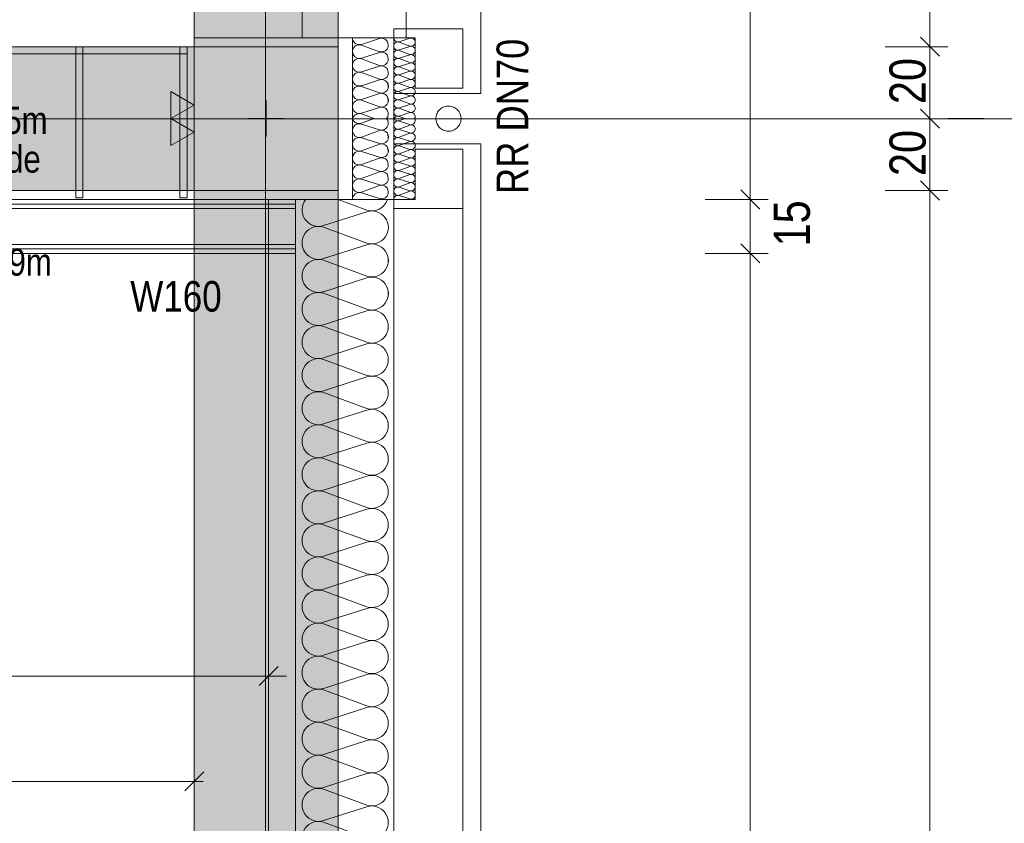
# Model space of a CAD drawing. Extents: x -620 to 3480, y 62 to 1102.
# Tile 94 of 256: x -6 to 49, y 727 to 771. Entities that reach past the tile are written whole.
import ezdxf
from ezdxf.lldxf.tags import DXFTag

# ---------------------------------------------------------------- set-up
doc = ezdxf.new("R2010")
doc.units = 0
doc.layers.get('0').update_dxf_attribs({"lineweight": 13})
for name, color, linetype, lineweight, true_color in [('00 -Bauelemente -Dämmung innen', 7, 'Continuous', 9, 0xff7fe6), ('00 -Bauelemente -Gipskarton', 7, 'Continuous', 9, 0xff7fe6), ('00_Beschriftung UZ', 3, 'Continuous', 13, 0x00ff00), ('30 -33 Aussenwände- 3 Aussenstützen', 7, 'Continuous', 50, 0x0000dd), ('30 -33 Aussenwände- 7 Fassade_ Elemente', 7, 'Continuous', 9, 0x00aacc), ('30 -34 Innenwände- 2 nichttragend', 7, 'Continuous', 18, 0xff7fe6), ('30 -35 Decken- 1 Konstruktion-Träger- Stahlbeton', 7, 'grob-A06G9SLJ8I', 13, 0x33aa00), ('60- 61 allgemeine Ausstattung- 1 Möbel', 7, 'Continuous', 9, 0x00cccc), ('70 -72 Beschriftung- 1 Beschriftung allgemein', 7, 'Continuous', 9, 0xff6633), ('70 -72 Beschriftung- 2 Beschriftung Bauteile', 7, 'Continuous', 9, 0x9999ff), ('70 -76 Bemaßung- 2 Allgemein', 9, 'Continuous', 5, 0x808080), ('iwb_Schraffur_Unterzug', 7, 'Continuous', 5, 0xffffcc)]:
    doc.layers.add(name, color=color, linetype=linetype, lineweight=lineweight, true_color=true_color)
for name, color, linetype, lineweight in [('40 -41 Abwasser_Wasser_Gas- 2 Wasser-1', 7, 'Continuous', 15), ('70 -71 Achsen- 1 Gebäudeachsen', 7, 'STRICHPUNKT2-A06G9SLK8I', 18), ('70 -75 Raumstempel- 3 Wandstempel', 7, 'Continuous', 50)]:
    doc.layers.add(name, color=color, linetype=linetype, lineweight=lineweight)
doc.styles.get("Standard").update_dxf_attribs({"font": 'ARIALN.TTF'})
tags = doc.linetypes.add('fein_strichliert-A06G9SLL8I', pattern=[4, 1, -2, 1]).pattern_tags.tags
tags[8:9] = [DXFTag(74, 4), DXFTag(75, 0), DXFTag(340, '0'), DXFTag(46, 0.0), DXFTag(50, 0.0), DXFTag(44, 0.0), DXFTag(45, 0.0)]
tags[6:7] = [DXFTag(74, 4), DXFTag(75, 0), DXFTag(340, '0'), DXFTag(46, 0.0), DXFTag(50, 0.0), DXFTag(44, 0.0), DXFTag(45, 0.0)]
tags[4:5] = [DXFTag(74, 4), DXFTag(75, 0), DXFTag(340, '0'), DXFTag(46, 0.0), DXFTag(50, 0.0), DXFTag(44, 0.0), DXFTag(45, 0.0)]
tags = doc.linetypes.add('grob-A06G9SLJ8I', pattern=[14, 3, -8, 3]).pattern_tags.tags
tags[8:9] = [DXFTag(74, 4), DXFTag(75, 0), DXFTag(340, '0'), DXFTag(46, 0.0), DXFTag(50, 0.0), DXFTag(44, 0.0), DXFTag(45, 0.0)]
tags[6:7] = [DXFTag(74, 4), DXFTag(75, 0), DXFTag(340, '0'), DXFTag(46, 0.0), DXFTag(50, 0.0), DXFTag(44, 0.0), DXFTag(45, 0.0)]
tags[4:5] = [DXFTag(74, 4), DXFTag(75, 0), DXFTag(340, '0'), DXFTag(46, 0.0), DXFTag(50, 0.0), DXFTag(44, 0.0), DXFTag(45, 0.0)]
tags = doc.linetypes.add('STRICHPUNKT2-A06G9SLK8I', pattern=[12.7, 6.35, -3.175, 0, -3.175]).pattern_tags.tags
tags[10:11] = [DXFTag(74, 4), DXFTag(75, 0), DXFTag(340, '0'), DXFTag(46, 0.0), DXFTag(50, 0.0), DXFTag(44, 0.0), DXFTag(45, 0.0)]
tags[8:9] = [DXFTag(74, 4), DXFTag(75, 0), DXFTag(340, '0'), DXFTag(46, 0.0), DXFTag(50, 0.0), DXFTag(44, 0.0), DXFTag(45, 0.0)]
tags[6:7] = [DXFTag(74, 4), DXFTag(75, 0), DXFTag(340, '0'), DXFTag(46, 0.0), DXFTag(50, 0.0), DXFTag(44, 0.0), DXFTag(45, 0.0)]
tags[4:5] = [DXFTag(74, 4), DXFTag(75, 0), DXFTag(340, '0'), DXFTag(46, 0.0), DXFTag(50, 0.0), DXFTag(44, 0.0), DXFTag(45, 0.0)]

# ---------------------------------------------------------------- blocks, each defined once
blk = doc.blocks.new('Referenz-A06G9SLM8I')
at = {"layer": '00 -Bauelemente -Dämmung innen', "color": 0, "linetype": 'Continuous', "lineweight": -2, "ltscale": 0.13}
for p, q in [((-42.704, 760.904), (9.636, 760.904)), ((-42.704, 758.904), (9.636, 758.904))]:
    blk.add_line(p, q, dxfattribs=at)
at = {"layer": '00 -Bauelemente -Gipskarton', "color": 0, "linetype": 'Continuous', "lineweight": -2, "ltscale": 0.13}
for p, q in [((-42.704, 761.404), (9.636, 761.404)), ((-42.704, 761.154), (9.636, 761.154)), ((-42.704, 760.904), (9.636, 760.904)), ((-42.704, 758.904), (9.636, 758.904)), ((-42.704, 758.654), (9.636, 758.654)), ((-42.704, 758.404), (9.636, 758.404))]:
    blk.add_line(p, q, dxfattribs=at)
at = {"layer": '30 -33 Aussenwände- 3 Aussenstützen', "color": 0, "linetype": 'Continuous', "lineweight": -2, "ltscale": 0.13}
for p, q in [((3.996, 769.904), (3.996, 761.904)), ((11.996, 769.904), (3.996, 769.904)), ((11.996, 761.904), (11.996, 769.904)), ((3.996, 761.904), (11.996, 761.904))]:
    blk.add_line(p, q, dxfattribs=at)
at = {"layer": '30 -33 Aussenwände- 3 Aussenstützen', "color": 0, "lineweight": -2}
for p, q in [((7.996, 766.904), (7.996, 764.904)), ((6.996, 765.904), (8.996, 765.904))]:
    blk.add_line(p, q, dxfattribs=at)
at = {"layer": '30 -33 Aussenwände- 7 Fassade_ Elemente', "color": 0, "linetype": 'Continuous', "lineweight": -2, "ltscale": 0.13}
for p, q in [((19.936, 767.304), (19.936, 824.504)), ((3.996, 821.404), (3.996, 770.404)), ((15.796, 770.404), (15.796, 773.704)), ((15.796, 770.404), (15.796, 773.704)), ((3.996, 770.404), (3.996, 772.804)), ((9.996, 772.804), (9.996, 770.404)), ((9.996, 772.804), (9.996, 770.404)), ((18.936, 770.904), (15.096, 770.904)), ((15.096, 770.904), (15.096, 770.404)), ((18.936, 767.604), (18.936, 770.904)), ((9.996, 770.404), (3.996, 770.404)), ((3.996, 770.404), (15.096, 770.404)), ((9.996, 770.404), (15.796, 770.404)), ((9.996, 770.404), (15.796, 770.404)), ((15.096, 770.404), (12.796, 770.404)), ((12.796, 770.404), (12.796, 765.904)), ((13.296, 770.035), (14.296, 770.356)), ((14.296, 769.627), (13.296, 769.997)), ((15.096, 770.404), (16.296, 770.404)), ((15.096, 765.904), (15.096, 770.404)), ((15.096, 770.404), (15.096, 767.304)), ((15.396, 770.182), (15.996, 770.375)), ((15.996, 769.938), (15.396, 770.16)), ((15.396, 769.723), (15.996, 769.915)), ((16.296, 770.404), (16.296, 767.604)), ((13.296, 769.269), (14.296, 769.59)), ((15.395, 769.263), (15.996, 769.456)), ((15.996, 769.478), (15.396, 769.7)), ((14.296, 768.861), (13.296, 769.231)), ((13.296, 768.503), (14.296, 768.824)), ((15.995, 769.018), (15.395, 769.241)), ((15.395, 768.804), (15.995, 768.996)), ((15.995, 768.559), (15.395, 768.781)), ((14.296, 768.095), (13.296, 768.465)), ((15.395, 768.344), (15.995, 768.536)), ((15.994, 768.099), (15.395, 768.321)), ((13.296, 767.736), (14.296, 768.058)), ((14.296, 767.329), (13.296, 767.699)), ((15.394, 767.884), (15.994, 768.077)), ((15.994, 767.639), (15.394, 767.862)), ((13.296, 766.97), (14.296, 767.292)), ((15.096, 767.304), (19.936, 767.304)), ((15.394, 767.425), (15.994, 767.617)), ((15.994, 767.18), (15.394, 767.402)), ((15.394, 766.965), (15.994, 767.157)), ((16.296, 767.604), (18.936, 767.604)), ((7.996, 764.904), (7.996, 766.904)), ((14.296, 766.563), (13.296, 766.933)), ((15.393, 766.505), (15.993, 766.698)), ((15.993, 766.72), (15.394, 766.942)), ((13.296, 766.204), (14.296, 766.526)), ((13.296, 766.167), (14.006, 765.904)), ((15.993, 766.261), (15.393, 766.483)), ((15.393, 766.046), (15.993, 766.238)), ((8.996, 765.904), (6.996, 765.904)), ((12.796, 761.404), (12.796, 765.904)), ((13.296, 765.642), (14.006, 765.904)), ((13.296, 765.604), (14.296, 765.283)), ((15.096, 765.904), (15.096, 600.904)), ((15.096, 765.904), (15.096, 761.404)), ((15.393, 766.023), (15.715, 765.904)), ((15.393, 765.785), (15.715, 765.905)), ((15.393, 765.763), (15.993, 765.57)), ((15.993, 765.548), (15.393, 765.326)), ((14.296, 765.245), (13.296, 764.876)), ((15.393, 765.303), (15.993, 765.111)), ((15.993, 765.088), (15.394, 764.866)), ((13.296, 764.838), (14.296, 764.517)), ((14.296, 764.479), (13.296, 764.11)), ((19.936, 764.504), (15.096, 764.504)), ((15.096, 764.504), (15.096, 761.404)), ((15.394, 764.844), (15.994, 764.651)), ((15.994, 764.629), (15.394, 764.406)), ((19.936, 602.304), (19.936, 764.504)), ((13.296, 764.072), (14.296, 763.751)), ((15.394, 764.384), (15.994, 764.192)), ((15.994, 764.169), (15.394, 763.947)), ((15.394, 763.924), (15.994, 763.732)), ((16.296, 761.404), (16.296, 764.204)), ((16.296, 764.204), (18.936, 764.204)), ((18.936, 764.204), (18.936, 760.904)), ((14.296, 763.713), (13.296, 763.343)), ((13.296, 763.306), (14.296, 762.985)), ((15.994, 763.709), (15.395, 763.487)), ((15.395, 763.465), (15.995, 763.272)), ((14.296, 762.947), (13.296, 762.577)), ((15.995, 763.25), (15.395, 763.027)), ((15.395, 763.005), (15.995, 762.813)), ((15.995, 762.79), (15.395, 762.568)), ((13.296, 762.54), (14.296, 762.219)), ((15.395, 762.545), (15.996, 762.353)), ((15.996, 762.33), (15.396, 762.108)), ((14.296, 762.181), (13.296, 761.811)), ((13.296, 761.774), (14.296, 761.452)), ((15.396, 762.086), (15.996, 761.893)), ((15.996, 761.871), (15.396, 761.649)), ((15.096, 761.404), (8.136, 761.404)), ((8.136, 761.404), (8.136, 605.404)), ((9.636, 761.404), (12.796, 761.404)), ((9.636, 605.404), (9.636, 761.404)), ((13.596, 760.818), (12.009, 761.404)), ((15.096, 761.404), (12.796, 761.404)), ((15.096, 760.904), (15.096, 761.404)), ((15.096, 761.404), (16.296, 761.404)), ((15.396, 761.626), (15.996, 761.434)), ((13.596, 760.728), (11.196, 759.956)), ((18.936, 760.904), (15.096, 760.904)), ((15.096, 605.904), (15.096, 760.904)), ((18.936, 760.904), (18.936, 605.904)), ((11.196, 759.866), (13.596, 758.979)), ((13.596, 758.889), (11.196, 758.118)), ((11.196, 758.028), (13.596, 757.141)), ((13.596, 757.051), (11.196, 756.279)), ((11.196, 756.189), (13.596, 755.302)), ((13.596, 755.212), (11.196, 754.441)), ((11.196, 754.351), (13.596, 753.464)), ((13.596, 753.374), (11.196, 752.602)), ((11.196, 752.512), (13.596, 751.625)), ((13.596, 751.535), (11.196, 750.764)), ((11.196, 750.674), (13.596, 749.786)), ((13.596, 749.696), (11.196, 748.925)), ((11.196, 748.835), (13.596, 747.948)), ((13.596, 747.858), (11.196, 747.087)), ((11.196, 746.997), (13.596, 746.109)), ((13.596, 746.019), (11.196, 745.248)), ((11.196, 745.158), (13.596, 744.271)), ((13.596, 744.181), (11.196, 743.41)), ((11.196, 743.32), (13.596, 742.432)), ((13.596, 742.342), (11.196, 741.571)), ((11.196, 741.481), (13.596, 740.594)), ((13.596, 740.504), (11.196, 739.733)), ((11.196, 739.643), (13.596, 738.755)), ((13.596, 738.665), (11.196, 737.894)), ((11.196, 737.804), (13.596, 736.917)), ((13.596, 736.827), (11.196, 736.055)), ((11.196, 735.965), (13.596, 735.078)), ((13.596, 734.988), (11.196, 734.217)), ((11.196, 734.127), (13.596, 733.24)), ((13.596, 733.15), (11.196, 732.378)), ((11.196, 732.288), (13.596, 731.401)), ((13.596, 731.311), (11.196, 730.54)), ((11.196, 730.45), (13.596, 729.563)), ((13.596, 729.473), (11.196, 728.701)), ((11.196, 728.611), (13.596, 727.724)), ((13.596, 727.634), (11.196, 726.863)), ((11.196, 726.773), (13.596, 725.886))]:
    blk.add_line(p, q, dxfattribs=at)
for centre, major_axis, end_param in [((13.179, 769.633), (0.117, 0.364), 3.764652), ((13.179, 770.399), (-0.383, 0.005), 1.896254), ((14.413, 769.992), (-0.117, -0.364), 3.765224), ((15.325, 769.941), (0.071, 0.219), 3.764652), ((15.326, 770.401), (-0.23, 0.003), 1.896254), ((16.066, 770.156), (-0.071, -0.219), 3.765224), ((16.066, 769.697), (-0.071, -0.219), 3.765224), ((14.413, 769.226), (-0.117, -0.364), 3.765224), ((15.325, 769.482), (0.071, 0.219), 3.764652), ((16.066, 769.237), (-0.071, -0.219), 3.765224), ((13.179, 768.867), (0.117, 0.364), 3.764652), ((14.413, 768.46), (-0.117, -0.364), 3.765224), ((15.324, 768.562), (0.071, 0.219), 3.764652), ((15.325, 769.022), (0.071, 0.219), 3.764652), ((16.065, 768.777), (-0.071, -0.219), 3.765224), ((13.179, 768.101), (0.117, 0.364), 3.764652), ((13.179, 768.101), (-0.31, 0.225), 1.254884), ((13.179, 768.101), (0.117, 0.364), 1.254884), ((15.324, 768.103), (0.071, 0.219), 3.764652), ((16.065, 768.318), (-0.071, -0.219), 3.765224), ((13.179, 767.335), (0.117, 0.364), 3.764652), ((13.179, 768.101), (-0.31, -0.225), 1.254884), ((13.179, 767.335), (0.117, 0.364), 1.254884), ((14.413, 767.694), (-0.117, -0.364), 3.765224), ((14.413, 767.694), (0.31, 0.225), 1.255075), ((14.413, 767.694), (0.31, -0.225), 1.255075), ((15.324, 767.643), (0.071, 0.219), 3.764652), ((16.065, 767.858), (-0.071, -0.219), 3.765224), ((13.179, 767.335), (-0.31, 0.225), 1.254884), ((14.413, 767.694), (-0.117, -0.364), 1.255075), ((14.413, 766.928), (-0.117, -0.364), 3.765224), ((14.413, 766.928), (0.31, 0.225), 1.255075), ((14.413, 766.928), (0.31, -0.225), 1.255075), ((15.323, 767.184), (0.071, 0.219), 3.764652), ((15.323, 767.184), (-0.186, 0.135), 1.254884), ((15.323, 767.184), (0.071, 0.219), 1.254884), ((16.064, 766.939), (-0.071, -0.219), 3.765224), ((16.064, 767.398), (-0.071, -0.219), 3.765224), ((16.064, 766.939), (0.186, 0.135), 1.255075), ((13.179, 766.569), (-0.31, 0.225), 1.254884), ((13.179, 767.335), (-0.31, -0.225), 1.254884), ((13.179, 766.569), (0.117, 0.364), 1.254884), ((14.413, 766.928), (-0.117, -0.364), 1.255075), ((15.323, 766.724), (0.071, 0.219), 3.764652), ((15.323, 766.724), (-0.186, 0.135), 1.254884), ((15.323, 767.184), (-0.186, -0.135), 1.254884), ((15.323, 766.724), (0.071, 0.219), 1.254884), ((15.323, 766.724), (-0.186, -0.135), 1.254884), ((16.064, 766.939), (-0.071, -0.219), 1.255075), ((16.064, 766.479), (-0.071, -0.219), 3.765224), ((16.064, 766.479), (0.186, 0.135), 1.255075), ((16.064, 766.479), (0.186, -0.135), 1.255075), ((16.064, 766.939), (0.186, -0.135), 1.255075), ((13.179, 765.803), (0.117, 0.364), 1.613483), ((13.179, 766.569), (-0.31, -0.225), 1.254884), ((14.413, 766.161), (0.283, -0.257), 2.619647), ((15.323, 766.264), (-0.186, 0.135), 1.254884), ((15.322, 765.805), (0.071, 0.219), 1.434048), ((15.323, 766.264), (0.071, 0.219), 1.254884), ((15.323, 766.264), (-0.186, -0.135), 1.254884), ((16.064, 766.479), (-0.071, -0.219), 1.255075), ((16.063, 766.019), (0.198, -0.116), 2.411197), ((13.179, 766.006), (-0.369, -0.102), 1.613483), ((13.179, 765.24), (0.117, 0.364), 1.254884), ((14.413, 765.647), (-0.117, -0.364), 2.619647), ((15.323, 765.544), (-0.186, 0.135), 1.254884), ((15.322, 766.004), (-0.207, -0.1), 1.434048), ((15.323, 765.544), (0.07, 0.219), 1.254884), ((16.063, 765.789), (-0.07, -0.219), 2.411197), ((16.064, 765.329), (-0.07, -0.219), 3.765224), ((16.064, 765.329), (0.186, 0.135), 1.255075), ((13.179, 765.24), (-0.31, 0.225), 1.254884), ((13.179, 765.24), (-0.31, -0.225), 1.254884), ((14.413, 764.881), (-0.117, -0.364), 3.765224), ((14.413, 764.881), (0.31, 0.225), 1.255075), ((14.413, 764.881), (0.31, -0.225), 1.255075), ((15.323, 765.085), (0.07, 0.219), 3.764652), ((15.323, 765.085), (-0.186, 0.135), 1.254884), ((15.323, 765.544), (-0.186, -0.135), 1.254884), ((15.323, 765.085), (0.07, 0.219), 1.254884), ((15.323, 765.085), (-0.186, -0.135), 1.254884), ((16.064, 765.329), (-0.07, -0.219), 1.255075), ((16.064, 764.87), (-0.07, -0.219), 3.765224), ((16.064, 764.87), (0.186, 0.135), 1.255075), ((16.064, 765.329), (0.186, -0.135), 1.255075), ((16.064, 764.87), (0.186, -0.135), 1.255075), ((13.179, 764.474), (0.117, 0.364), 3.764652), ((13.179, 764.474), (-0.31, 0.225), 1.254884), ((13.179, 764.474), (0.117, 0.364), 1.254884), ((14.413, 764.881), (-0.117, -0.364), 1.255075), ((14.413, 764.115), (-0.117, -0.364), 3.765224), ((14.413, 764.115), (0.31, 0.225), 1.255075), ((15.323, 764.625), (0.07, 0.219), 3.764652), ((15.323, 764.625), (-0.186, 0.135), 1.254884), ((15.324, 764.165), (0.07, 0.219), 3.764652), ((15.323, 764.625), (0.07, 0.219), 1.254884), ((15.323, 764.625), (-0.186, -0.135), 1.254884), ((16.064, 764.87), (-0.07, -0.219), 1.255075), ((16.064, 764.41), (-0.07, -0.219), 3.765224), ((13.179, 763.708), (0.117, 0.364), 3.764652), ((13.179, 763.708), (-0.31, 0.225), 1.254884), ((13.179, 764.474), (-0.31, -0.225), 1.254884), ((13.179, 763.708), (0.117, 0.364), 1.254884), ((14.413, 764.115), (-0.117, -0.364), 1.255075), ((14.413, 764.115), (0.31, -0.225), 1.255075), ((15.324, 763.706), (0.07, 0.219), 3.764652), ((16.065, 763.95), (-0.07, -0.219), 3.765224), ((13.179, 762.942), (0.117, 0.364), 3.764652), ((13.179, 763.708), (-0.31, -0.225), 1.254884), ((14.413, 763.349), (-0.117, -0.364), 3.765224), ((15.324, 763.246), (0.07, 0.219), 3.764652), ((16.065, 763.491), (-0.07, -0.219), 3.765224), ((14.413, 762.583), (-0.117, -0.364), 3.765224), ((15.325, 762.786), (0.07, 0.219), 3.764652), ((16.065, 763.031), (-0.07, -0.219), 3.765224), ((16.066, 762.572), (-0.07, -0.219), 3.765224), ((13.179, 762.176), (0.117, 0.364), 3.764652), ((14.413, 761.817), (-0.117, -0.364), 3.765224), ((15.325, 762.327), (0.07, 0.219), 3.764652), ((16.066, 762.112), (-0.07, -0.219), 3.765224), ((13.179, 761.41), (0.117, 0.364), 1.896254), ((15.325, 761.867), (0.07, 0.219), 3.764652), ((15.326, 761.407), (0.07, 0.219), 1.896254), ((16.066, 761.652), (-0.07, -0.219), 3.765224), ((10.914, 760.831), (-0.717, 0.574), 2.557098), ((13.877, 761.692), (-0.282, -0.874), 1.563745), ((13.877, 759.853), (0.744, 0.539), 1.254884), ((13.877, 759.853), (0.744, -0.539), 1.254884), ((10.914, 758.992), (0.282, 0.874), 3.765224), ((10.914, 758.992), (-0.744, 0.539), 1.255075), ((10.914, 758.992), (0.282, 0.874), 1.255075), ((13.877, 759.853), (-0.282, -0.874), 1.254884), ((13.877, 758.015), (0.744, 0.539), 1.254884), ((13.877, 758.015), (-0.282, -0.874), 3.764652), ((10.914, 758.992), (-0.744, -0.539), 1.255075), ((13.877, 758.015), (0.744, -0.539), 1.254884), ((10.914, 757.154), (0.282, 0.874), 3.765224), ((10.914, 757.154), (0.282, 0.874), 1.255075), ((10.914, 757.154), (-0.744, 0.539), 1.255075), ((13.877, 758.015), (-0.282, -0.874), 1.254884), ((13.877, 756.176), (-0.282, -0.874), 3.764652), ((13.877, 756.176), (0.744, 0.539), 1.254884), ((10.914, 755.315), (0.282, 0.874), 3.765224), ((10.914, 757.154), (-0.744, -0.539), 1.255075), ((13.877, 756.176), (0.744, -0.539), 1.254884), ((13.877, 756.176), (-0.282, -0.874), 1.254884), ((13.877, 754.338), (-0.282, -0.874), 3.764652), ((10.914, 753.476), (0.282, 0.874), 3.765224), ((13.877, 752.499), (-0.282, -0.874), 3.764652), ((10.914, 751.638), (0.282, 0.874), 3.765224), ((13.877, 750.661), (-0.282, -0.874), 3.764652), ((10.914, 749.799), (0.282, 0.874), 3.765224), ((13.877, 748.822), (-0.282, -0.874), 3.764652), ((10.914, 747.961), (0.282, 0.874), 3.765224), ((13.877, 746.984), (-0.282, -0.874), 3.764652), ((10.914, 746.122), (0.282, 0.874), 3.765224), ((13.877, 745.145), (-0.282, -0.874), 3.764652), ((10.914, 744.284), (0.282, 0.874), 3.765224), ((13.877, 743.307), (-0.282, -0.874), 3.764652), ((10.914, 742.445), (0.282, 0.874), 3.765224), ((13.877, 741.468), (-0.282, -0.874), 3.764652), ((10.914, 740.607), (0.282, 0.874), 3.765224), ((13.877, 739.63), (-0.282, -0.874), 3.764652), ((10.914, 738.768), (0.282, 0.874), 3.765224), ((13.877, 737.791), (-0.282, -0.874), 3.764652), ((10.914, 736.93), (0.282, 0.874), 3.765224), ((13.877, 735.953), (-0.282, -0.874), 3.764652), ((10.914, 735.091), (0.282, 0.874), 3.765224), ((13.877, 734.114), (-0.282, -0.874), 3.764652), ((10.914, 733.253), (0.282, 0.874), 3.765224), ((13.877, 732.275), (-0.282, -0.874), 3.764652), ((10.914, 731.414), (0.282, 0.874), 3.765224), ((13.877, 730.437), (-0.282, -0.874), 3.764652), ((10.914, 729.576), (0.282, 0.874), 3.765224), ((13.877, 728.598), (-0.282, -0.874), 3.764652), ((10.914, 727.737), (0.282, 0.874), 3.765224), ((13.877, 726.76), (-0.282, -0.874), 3.764652), ((10.914, 725.899), (0.282, 0.874), 3.765224)]:
    blk.add_ellipse(centre, major_axis=major_axis, ratio=1, start_param=0, end_param=end_param, dxfattribs=at)
at = {"layer": '30 -34 Innenwände- 2 nichttragend', "color": 0, "linetype": 'Continuous', "lineweight": -2, "ltscale": 0.13}
for p, q in [((-42.704, 761.404), (9.636, 761.404)), ((9.636, 758.404), (9.636, 761.404)), ((-42.704, 758.404), (9.636, 758.404))]:
    blk.add_line(p, q, dxfattribs=at)
at = {"layer": '30 -35 Decken- 1 Konstruktion-Träger- Stahlbeton', "color": 0, "lineweight": -2}
for p, q in [((3.996, 986.904), (3.996, 604.904)), ((11.996, 986.904), (11.996, 604.904)), ((3.996, 769.904), (-554.534, 769.904)), ((3.996, 761.904), (-554.534, 761.904))]:
    blk.add_line(p, q, dxfattribs=at)
at = {"layer": '30 -35 Decken- 1 Konstruktion-Träger- Stahlbeton', "color": 0, "linetype": 'Continuous', "lineweight": -2, "ltscale": 0.13}
blk.add_line((3.996, 761.904), (3.996, 769.904), dxfattribs=at)
at = {"layer": '40 -41 Abwasser_Wasser_Gas- 2 Wasser-1', "color": 0, "linetype": 'Continuous', "lineweight": -2, "ltscale": 0.13}
for p, q in [((17.897, 766.559), (17.962, 766.58)), ((17.962, 766.58), (18.029, 766.595)), ((18.029, 766.595), (18.098, 766.603)), ((18.098, 766.603), (18.166, 766.604)), ((18.166, 766.604), (18.235, 766.598)), ((18.235, 766.598), (18.302, 766.586)), ((18.302, 766.586), (18.368, 766.567)), ((17.449, 765.996), (17.462, 766.063)), ((17.462, 766.063), (17.48, 766.129)), ((17.48, 766.129), (17.506, 766.193)), ((17.506, 766.193), (17.537, 766.254)), ((17.537, 766.254), (17.574, 766.312)), ((17.574, 766.312), (17.617, 766.366)), ((17.617, 766.366), (17.665, 766.415)), ((17.665, 766.415), (17.717, 766.46)), ((17.717, 766.46), (17.774, 766.499)), ((17.774, 766.499), (17.834, 766.532)), ((17.834, 766.532), (17.897, 766.559)), ((18.368, 766.567), (18.432, 766.542)), ((18.432, 766.542), (18.493, 766.51)), ((18.493, 766.51), (18.551, 766.473)), ((18.551, 766.473), (18.605, 766.431)), ((18.605, 766.431), (18.654, 766.383)), ((18.654, 766.383), (18.699, 766.33)), ((18.699, 766.33), (18.738, 766.274)), ((18.738, 766.274), (18.771, 766.214)), ((18.771, 766.214), (18.798, 766.151)), ((18.798, 766.151), (18.819, 766.085)), ((18.819, 766.085), (18.834, 766.018)), ((17.444, 765.927), (17.449, 765.996)), ((17.445, 765.858), (17.444, 765.927)), ((17.453, 765.79), (17.445, 765.858)), ((17.467, 765.723), (17.453, 765.79)), ((17.488, 765.658), (17.467, 765.723)), ((17.515, 765.595), (17.488, 765.658)), ((17.549, 765.535), (17.515, 765.595)), ((17.588, 765.478), (17.549, 765.535)), ((18.712, 765.497), (18.67, 765.443)), ((18.75, 765.554), (18.712, 765.497)), ((18.781, 765.615), (18.75, 765.554)), ((18.806, 765.679), (18.781, 765.615)), ((18.825, 765.745), (18.806, 765.679)), ((18.837, 765.813), (18.825, 765.745)), ((18.834, 766.018), (18.842, 765.95)), ((18.843, 765.881), (18.837, 765.813)), ((18.842, 765.95), (18.843, 765.881)), ((17.632, 765.426), (17.588, 765.478)), ((17.682, 765.378), (17.632, 765.426)), ((17.736, 765.335), (17.682, 765.378)), ((17.793, 765.298), (17.736, 765.335)), ((17.854, 765.267), (17.793, 765.298)), ((17.918, 765.241), (17.854, 765.267)), ((17.984, 765.223), (17.918, 765.241)), ((18.052, 765.21), (17.984, 765.223)), ((18.12, 765.205), (18.052, 765.21)), ((18.189, 765.206), (18.12, 765.205)), ((18.257, 765.214), (18.189, 765.206)), ((18.324, 765.228), (18.257, 765.214)), ((18.39, 765.249), (18.324, 765.228)), ((18.453, 765.276), (18.39, 765.249)), ((18.513, 765.31), (18.453, 765.276)), ((18.569, 765.349), (18.513, 765.31)), ((18.622, 765.393), (18.569, 765.349)), ((18.67, 765.443), (18.622, 765.393))]:
    blk.add_line(p, q, dxfattribs=at)
at = {"layer": '60- 61 allgemeine Ausstattung- 1 Möbel', "color": 0, "linetype": 'fein_strichliert-A06G9SLL8I', "lineweight": -2, "ltscale": 0.13}
for p, q in [((-86.404, 769.904), (3.596, 769.904)), ((-2.604, 761.504), (-2.604, 769.904)), ((-2.604, 769.904), (-2.204, 769.904)), ((-2.204, 769.904), (-2.204, 761.504)), ((3.196, 761.504), (3.196, 769.904)), ((3.196, 769.904), (3.596, 769.904)), ((3.596, 769.904), (3.596, 761.504)), ((3.596, 769.904), (3.596, 769.504)), ((3.596, 769.504), (-86.404, 769.504)), ((-2.204, 761.504), (-2.604, 761.504)), ((3.596, 761.504), (3.196, 761.504))]:
    blk.add_line(p, q, dxfattribs=at)
at = {"layer": '70 -71 Achsen- 1 Gebäudeachsen', "color": 0, "linetype": 'STRICHPUNKT2-A06G9SLK8I', "lineweight": -2, "ltscale": 0.13}
for p, q in [((7.967, 1075.824), (7.967, 76.384)), ((-554.534, 765.884), (92.907, 765.884))]:
    blk.add_line(p, q, dxfattribs=at)
at = {"layer": '70 -72 Beschriftung- 2 Beschriftung Bauteile', "color": 0, "lineweight": -2}
for p, q in [((2.697, 767.404), (3.996, 766.654)), ((2.697, 765.904), (2.697, 767.404)), ((3.996, 766.654), (2.697, 765.904)), ((2.697, 765.904), (3.996, 765.154)), ((2.697, 764.404), (2.697, 765.904)), ((3.996, 765.154), (2.697, 764.404))]:
    blk.add_line(p, q, dxfattribs=at)
for points in [[(2.697, 765.904), (2.697, 767.404), (3.996, 766.654)], [(2.697, 764.404), (2.697, 765.904), (3.996, 765.154)]]:
    blk.add_solid(points, dxfattribs=at)
at = {"layer": '70 -75 Raumstempel- 3 Wandstempel', "color": 0, "linetype": 'Continuous', "lineweight": -2, "ltscale": 0.13}
blk.add_line((3.996, 757.904), (3.996, 761.904), dxfattribs=at)
at = {"layer": '70 -76 Bemaßung- 2 Allgemein', "color": 0, "linetype": 'Continuous', "lineweight": -2, "ltscale": 0.13}
for p, q in [((34.936, 762.465), (34.936, 829.344)), ((44.936, 770.965), (44.936, 820.844)), ((44.936, 768.904), (44.936, 770.965)), ((45.466, 769.374), (44.405, 770.435)), ((44.405, 770.435), (45.466, 769.374)), ((44.936, 770.904), (44.936, 768.844)), ((42.436, 769.904), (45.936, 769.904)), ((42.436, 769.904), (45.936, 769.904)), ((44.936, 766.965), (44.936, 768.844)), ((44.936, 764.904), (44.936, 766.965)), ((44.936, 766.904), (44.936, 764.844)), ((45.466, 765.374), (44.405, 766.435)), ((44.405, 766.435), (45.466, 765.374)), ((47.936, 765.904), (45.936, 765.904)), ((47.936, 765.904), (45.936, 765.904)), ((44.936, 762.965), (44.936, 764.844)), ((34.936, 762.465), (34.936, 763.525)), ((44.936, 760.904), (44.936, 762.965)), ((44.936, 762.904), (44.936, 760.844)), ((34.936, 760.404), (34.936, 762.465)), ((34.936, 760.404), (34.936, 762.465)), ((45.466, 761.374), (44.405, 762.435)), ((44.405, 762.435), (45.466, 761.374)), ((35.466, 760.874), (34.405, 761.935)), ((35.466, 760.874), (34.405, 761.935)), ((42.436, 761.904), (45.936, 761.904)), ((42.436, 761.904), (45.936, 761.904)), ((32.436, 761.404), (35.936, 761.404)), ((32.436, 761.404), (35.936, 761.404)), ((34.936, 758.404), (34.936, 761.404)), ((44.936, 605.965), (44.936, 760.844)), ((34.405, 758.935), (35.466, 757.874)), ((34.405, 758.935), (35.466, 757.874)), ((34.936, 759.404), (34.936, 757.344)), ((34.936, 759.404), (34.936, 757.344)), ((32.436, 758.404), (35.936, 758.404)), ((32.436, 758.404), (35.936, 758.404)), ((34.936, 757.344), (34.936, 756.283)), ((34.936, 605.965), (34.936, 757.344)), ((8.136, 737.404), (8.136, 733.904)), ((8.666, 735.435), (7.605, 734.374)), ((7.076, 734.904), (-40.144, 734.904)), ((9.136, 734.904), (7.076, 734.904)), ((3.996, 731.045), (3.996, 728.045)), ((4.526, 729.576), (3.465, 728.515)), ((2.936, 729.045), (-42.144, 729.045)), ((4.496, 729.045), (2.936, 729.045))]:
    blk.add_line(p, q, dxfattribs=at)
at = {"layer": '00_Beschriftung UZ', "color": 0, "linetype": 'ByBlock', "lineweight": -2, "ltscale": 0.13, "char_height": 1.51033, "attachment_point": 1}
for s, insert in [('{\\fArial Narrow;UK UZ +11,90m/2,85m}', (-21.909, 766.567)), ('{\\fArial Narrow;UK RD +12,24m/3,19m}', (-21.865, 758.68))]:
    blk.add_mtext(s, dxfattribs=dict(at, insert=insert))
at = {"layer": '70 -72 Beschriftung- 1 Beschriftung allgemein', "color": 0, "linetype": 'Continuous', "lineweight": -2, "ltscale": 0.13, "insert": (20.82, 761.713), "char_height": 1.76205, "attachment_point": 1, "rotation": 90}
blk.add_mtext('{\\fArial Narrow;RR DN70}', dxfattribs=at)
at = {"layer": '70 -72 Beschriftung- 1 Beschriftung allgemein', "color": 0, "linetype": 'Continuous', "lineweight": -2, "ltscale": 0.13, "insert": (-9.937, 764.412), "char_height": 1.51033, "attachment_point": 1}
blk.add_mtext('{\\fArial Narrow;Spinde}', dxfattribs=at)
at = {"layer": '70 -75 Raumstempel- 3 Wandstempel', "color": 0, "linetype": 'ByBlock', "lineweight": -2, "ltscale": 0.13, "insert": (0.434, 756.871), "char_height": 1.7, "attachment_point": 1}
blk.add_mtext('{\\fArial Narrow;W160}', dxfattribs=at)
at = {"layer": '70 -76 Bemaßung- 2 Allgemein', "color": 0, "linetype": 'Continuous', "lineweight": -2, "ltscale": 0.13, "char_height": 2.01377, "attachment_point": 1, "rotation": 90}
for s, insert in [('{\\fArial Narrow;20}', (42.685, 766.708)), ('{\\fArial Narrow;20}', (42.685, 762.708)), ('{\\fArial Narrow;15}', (36.241, 758.792))]:
    blk.add_mtext(s, dxfattribs=dict(at, insert=insert))
blk = doc.blocks.new('Referenz-A06G9SLO8I')
at = {"layer": 'iwb_Schraffur_Unterzug', "linetype": 'Continuous', "ltscale": 0.13}
for points in [[(3.967, 604.904), (3.967, 986.904), (11.967, 604.904), (11.967, 986.904)], [(-554.534, 769.884), (3.967, 769.884), (3.967, 761.884)], [(-554.534, 769.884), (3.967, 761.884), (-554.534, 764.149)], [(-554.534, 764.149), (3.967, 761.884), (-554.534, 761.884)]]:
    blk.add_solid(points, dxfattribs=at)

msp = doc.modelspace()

# ---------------------------------------------------------------- block references
at = {"color": 8, "lineweight": 13, "ltscale": 0.13, "true_color": 0x808080}
msp.add_blockref('Referenz-A06G9SLM8I', (0, 0), dxfattribs=at)
at = {"color": 8, "lineweight": 25, "ltscale": 0.25, "true_color": 0x808080}
msp.add_blockref('Referenz-A06G9SLO8I', (0, 0), dxfattribs=at)

doc.saveas('drawing.dxf')
